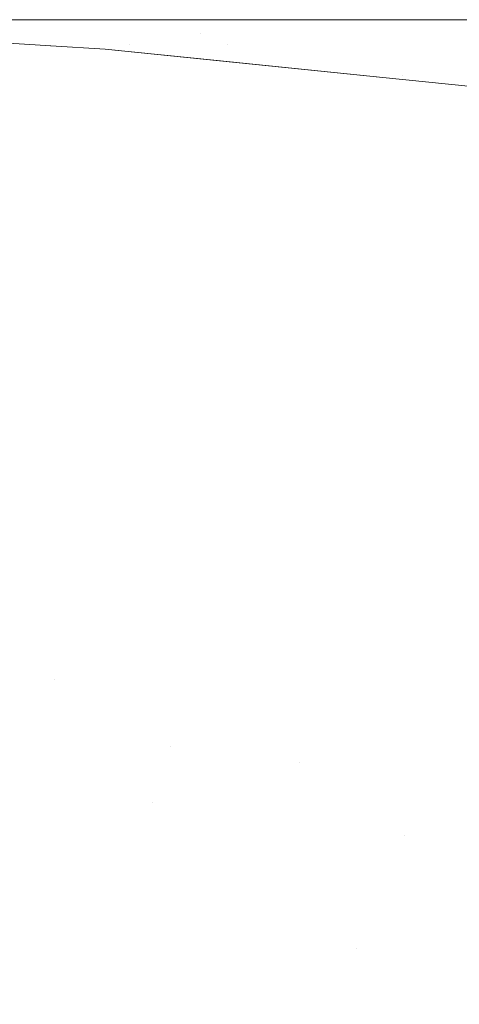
# Model space of a CAD drawing. Header units: centimetres. Extents: x -44.1 to 45.2, y 4.2 to 6.
# Tile 190 of 256: x -14.2441 to -14.2305, y 5.9697 to 6.0002. Entities that reach past the tile are written whole.
import ezdxf

# ---------------------------------------------------------------- set-up
doc = ezdxf.new("R2010")
doc.units = ezdxf.units.CM
doc.header["$LTSCALE"] = 2.54
doc.layers.add('Lucido design-1', color=7, linetype='Continuous')

# ---------------------------------------------------------------- blocks, each defined once
blk = doc.blocks.new('Gruppo-4-1')
at = {"color": 7, "linetype": 'Continuous', "lineweight": 9}
for points, invisible_edges in [([(-43.918995, 6.000144, -2276.319046), (-8.333029, 6.000212, -2276.32217), (-26.126012, 6.000212, -2276.32217)], 9), ([(-43.918995, 6.000144, -2276.319046), (45.04592, 6.000144, -2276.319046), (9.459954, 6.000212, -2276.32217), (-8.333029, 6.000212, -2276.32217)], 11), ([(-43.918995, 6.000144, -2276.319046), (-43.918995, 6.000117, -2276.317808), (45.04592, 6.000117, -2276.317808), (45.04592, 6.000144, -2276.319046)], 10), ([(45.04592, 6.000117, -2276.317808), (-43.918995, 6.000117, -2276.317808), (-43.918995, 5.999831, -2276.313454), (45.04592, 5.999831, -2276.313454)], 5), ([(-26.126012, 6.000212, -2276.32217), (-14.120548, 6.000212, -2276.558095), (-14.129963, 6.000212, -2276.56223)], 9), ([(-26.126012, 6.000212, -2276.32217), (-14.089491, 6.000212, -2276.546622), (-14.10558, 6.000212, -2276.552216)], 9), ([(-14.10558, 6.000212, -2276.552216), (-14.120548, 6.000212, -2276.558095), (-26.126012, 6.000212, -2276.32217)], 10), ([(-14.129963, 6.000212, -2276.56223), (-14.134415, 6.000212, -2276.564186), (-26.126012, 6.000212, -2276.32217)], 10), ([(-26.126012, 6.000212, -2276.32217), (-14.072283, 6.000212, -2276.541394), (-14.075757, 6.000212, -2276.542449)], 9), ([(-14.075757, 6.000212, -2276.542449), (-14.089491, 6.000212, -2276.546622), (-26.126012, 6.000212, -2276.32217)], 10), ([(-26.126012, 6.000212, -2276.32217), (-14.170201, 6.000212, -2276.583376), (-14.180076, 6.000212, -2276.589763)], 9), ([(-14.134415, 6.000212, -2276.564186), (-14.147216, 6.000212, -2276.570425), (-26.126012, 6.000212, -2276.32217)], 10), ([(-14.180076, 6.000212, -2276.589763), (-14.189107, 6.000212, -2276.596128), (-26.126012, 6.000212, -2276.32217)], 10), ([(-14.189107, 6.000212, -2276.596128), (-14.197353, 6.000212, -2276.602447), (-26.126012, 6.000212, -2276.32217)], 10), ([(-14.147216, 6.000212, -2276.570425), (-14.158989, 6.000212, -2276.576752), (-26.126012, 6.000212, -2276.32217)], 10), ([(-14.197353, 6.000212, -2276.602447), (-14.204873, 6.000212, -2276.6087), (-26.126012, 6.000212, -2276.32217)], 10), ([(-26.126012, 6.000212, -2276.32217), (-14.053981, 6.000212, -2276.536617), (-14.072283, 6.000212, -2276.541394)], 9), ([(-14.204873, 6.000212, -2276.6087), (-14.211723, 6.000212, -2276.614876), (-26.126012, 6.000212, -2276.32217)], 10), ([(-26.126012, 6.000212, -2276.32217), (-14.034641, 6.000212, -2276.532382), (-14.053981, 6.000212, -2276.536617)], 9), ([(-14.211723, 6.000212, -2276.614876), (-14.217956, 6.000212, -2276.620965), (-26.126012, 6.000212, -2276.32217)], 10), ([(-26.126012, 6.000212, -2276.32217), (-14.014352, 6.000212, -2276.528777), (-14.022745, 6.000212, -2276.530268), (-14.034641, 6.000212, -2276.532382)], 9), ([(-14.217956, 6.000212, -2276.620965), (-14.22362, 6.000212, -2276.626962), (-26.126012, 6.000212, -2276.32217)], 10), ([(-26.126012, 6.000212, -2276.32217), (-13.993237, 6.000212, -2276.525887), (-14.014352, 6.000212, -2276.528777)], 9), ([(-26.126012, 6.000212, -2276.32217), (-13.971451, 6.000212, -2276.523786), (-13.973416, 6.000212, -2276.523976)], 9), ([(-14.22362, 6.000212, -2276.626962), (-14.228762, 6.000212, -2276.632864), (-26.126012, 6.000212, -2276.32217)], 10), ([(-13.973416, 6.000212, -2276.523976), (-13.993237, 6.000212, -2276.525887), (-26.126012, 6.000212, -2276.32217)], 10), ([(-13.928939, 6.000212, -2276.52217), (-13.949183, 6.000212, -2276.522535), (-26.126012, 6.000212, -2276.32217), (-8.333029, 6.000212, -2276.32217)], 10), ([(-14.228762, 6.000212, -2276.632864), (-14.233423, 6.000212, -2276.63867), (-26.126012, 6.000212, -2276.32217)], 10), ([(-13.949183, 6.000212, -2276.522535), (-13.971451, 6.000212, -2276.523786), (-26.126012, 6.000212, -2276.32217)], 10), ([(-26.126012, 6.000212, -2276.32217), (-14.241511, 6.000212, -2276.650099), (-14.244935, 6.000212, -2276.655631)], 9), ([(-14.233423, 6.000212, -2276.63867), (-14.237639, 6.000212, -2276.644381), (-26.126012, 6.000212, -2276.32217)], 10), ([(-14.158989, 6.000212, -2276.576752), (-14.170201, 6.000212, -2276.583376), (-26.126012, 6.000212, -2276.32217)], 10), ([(-14.237639, 6.000212, -2276.644381), (-14.241511, 6.000212, -2276.650099), (-26.126012, 6.000212, -2276.32217)], 10), ([(-14.243164, 5.999404, -2276.72217), (-14.25302, 5.999996, -2276.72217), (-14.251036, 6.000017, -2276.698045)], 10), ([(-14.243164, 5.999404, -2276.92217), (-14.248354, 5.999716, -2276.92217), (-14.25302, 5.999996, -2276.72217), (-14.243164, 5.999404, -2276.72217)], 10), ([(-14.24864, 6.000163, -2276.673708), (-14.243574, 6.000017, -2276.674476), (-14.251036, 6.000017, -2276.698045)], 11), ([(-14.251036, 6.000017, -2276.698045), (-14.240717, 5.999434, -2276.698818), (-14.243164, 5.999404, -2276.72217)], 11), ([(-14.251036, 6.000017, -2276.698045), (-14.243574, 6.000017, -2276.674476), (-14.237687, 5.999434, -2276.687311)], 11), ([(-14.237687, 5.999434, -2276.687311), (-14.240717, 5.999434, -2276.698818), (-14.251036, 6.000017, -2276.698045)], 11), ([(-14.24864, 6.000163, -2276.673708), (-14.244935, 6.000212, -2276.655631), (-14.241511, 6.000212, -2276.650099), (-14.237639, 6.000212, -2276.644381)], 9), ([(-14.237639, 6.000212, -2276.644381), (-14.233423, 6.000212, -2276.63867), (-14.219983, 6.000163, -2276.629523), (-14.24864, 6.000163, -2276.673708)], 14), ([(-14.219983, 6.000163, -2276.629523), (-14.215371, 6.000017, -2276.630991), (-14.243574, 6.000017, -2276.674476), (-14.24864, 6.000163, -2276.673708)], 15), ([(-14.237687, 5.999434, -2276.687311), (-14.243574, 6.000017, -2276.674476), (-14.238523, 5.999774, -2276.675242)], 11), ([(-14.238523, 5.999774, -2276.675242), (-14.243574, 6.000017, -2276.674476), (-14.215371, 6.000017, -2276.630991), (-14.210773, 5.999774, -2276.632454)], 15), ([(-14.233423, 6.000212, -2276.63867), (-14.228762, 6.000212, -2276.632864), (-14.219983, 6.000163, -2276.629523)], 10), ([(45.04592, 5.999831, -2276.313454), (-43.918995, 5.999831, -2276.313454), (-43.918995, 5.999356, -2276.309117), (45.04592, 5.999356, -2276.309117)], 5), ([(-14.248358, 5.999725, -2276.925294), (-14.243172, 5.999385, -2276.925294), (-14.243203, 5.99924, -2276.928414), (-14.248381, 5.999579, -2276.928414)], 15), ([(-14.243172, 5.999385, -2276.925294), (-14.248358, 5.999725, -2276.925294), (-14.248354, 5.999716, -2276.92217)], 11), ([(-14.248354, 5.999716, -2276.92217), (-14.243164, 5.999404, -2276.92217), (-14.243172, 5.999385, -2276.925294)], 10), ([(-14.238523, 5.999774, -2276.675242), (-14.233494, 5.999434, -2276.676004), (-14.237687, 5.999434, -2276.687311)], 11), ([(-14.238523, 5.999774, -2276.675242), (-14.210773, 5.999774, -2276.632454), (-14.221819, 5.999434, -2276.654228)], 11), ([(-14.221819, 5.999434, -2276.654228), (-14.228185, 5.999434, -2276.664958), (-14.238523, 5.999774, -2276.675242)], 11), ([(-14.228185, 5.999434, -2276.664958), (-14.233494, 5.999434, -2276.676004), (-14.238523, 5.999774, -2276.675242)], 11), ([(-14.248381, 5.999579, -2276.928414), (-14.243203, 5.99924, -2276.928414), (-14.243254, 5.998999, -2276.931524), (-14.248419, 5.999337, -2276.931524)], 15), ([(-14.238054, 5.998806, -2276.928414), (-14.243203, 5.99924, -2276.928414), (-14.243172, 5.999385, -2276.925294), (-14.238016, 5.99895, -2276.925294)], 15), ([(-14.243172, 5.999385, -2276.925294), (-14.243164, 5.999404, -2276.92217), (-14.241482, 5.999303, -2276.92217)], 9), ([(-14.238016, 5.99895, -2276.925294), (-14.243172, 5.999385, -2276.925294), (-14.241482, 5.999303, -2276.92217)], 11), ([(-14.241482, 5.999303, -2276.72217), (-14.243164, 5.999404, -2276.72217), (-14.240717, 5.999434, -2276.698818)], 10), ([(-14.243164, 5.999404, -2276.72217), (-14.241482, 5.999303, -2276.72217), (-14.241482, 5.999303, -2276.92217), (-14.243164, 5.999404, -2276.92217)], 10), ([(-14.240717, 5.999434, -2276.698818), (-14.23229, 5.99847, -2276.710843), (-14.232887, 5.998426, -2276.72217), (-14.241482, 5.999303, -2276.72217)], 11), ([(-14.240717, 5.999434, -2276.698818), (-14.230518, 5.99847, -2276.699582), (-14.23229, 5.99847, -2276.710843)], 11), ([(-14.227587, 5.99847, -2276.688451), (-14.230518, 5.99847, -2276.699582), (-14.240717, 5.999434, -2276.698818), (-14.237687, 5.999434, -2276.687311)], 15), ([(-14.237687, 5.999434, -2276.687311), (-14.233494, 5.999434, -2276.676004), (-14.223531, 5.99847, -2276.677514), (-14.227587, 5.99847, -2276.688451)], 15), ([(-14.223531, 5.99847, -2276.677514), (-14.233494, 5.999434, -2276.676004), (-14.228185, 5.999434, -2276.664958)], 11), ([(45.04592, 5.999356, -2276.309117), (-43.918995, 5.999356, -2276.309117), (-43.918995, 5.998693, -2276.304805), (45.04592, 5.998693, -2276.304805)], 5), ([(-14.248419, 5.999337, -2276.931524), (-14.243254, 5.998999, -2276.931524), (-14.243324, 5.998662, -2276.934621), (-14.248473, 5.998999, -2276.934621)], 15), ([(-14.238118, 5.998566, -2276.931524), (-14.243254, 5.998999, -2276.931524), (-14.243203, 5.99924, -2276.928414), (-14.238054, 5.998806, -2276.928414)], 15), ([(-14.232887, 5.998426, -2276.92217), (-14.238009, 5.998948, -2276.92217), (-14.241482, 5.999303, -2276.72217), (-14.232887, 5.998426, -2276.72217)], 10), ([(-14.238009, 5.998948, -2276.92217), (-14.241482, 5.999303, -2276.92217), (-14.241482, 5.999303, -2276.72217)], 10), ([(-14.241482, 5.999303, -2276.92217), (-14.238009, 5.998948, -2276.92217), (-14.238016, 5.99895, -2276.925294)], 10), ([(-14.248473, 5.998999, -2276.934621), (-14.243324, 5.998662, -2276.934621), (-14.243415, 5.99823, -2276.9377), (-14.248541, 5.998566, -2276.9377)], 15), ([(-14.238206, 5.99823, -2276.934621), (-14.243324, 5.998662, -2276.934621), (-14.243254, 5.998999, -2276.931524), (-14.238118, 5.998566, -2276.931524)], 15), ([(-14.238054, 5.998806, -2276.928414), (-14.232944, 5.998278, -2276.928414), (-14.233019, 5.998039, -2276.931524), (-14.238118, 5.998566, -2276.931524)], 15), ([(-14.238016, 5.99895, -2276.925294), (-14.232898, 5.998422, -2276.925294), (-14.232944, 5.998278, -2276.928414), (-14.238054, 5.998806, -2276.928414)], 15), ([(-14.238009, 5.998948, -2276.92217), (-14.232887, 5.998426, -2276.92217), (-14.232898, 5.998422, -2276.925294), (-14.238016, 5.99895, -2276.925294)], 14), ([(45.04592, 5.998693, -2276.304805), (-43.918995, 5.998693, -2276.304805), (-43.918995, 5.997842, -2276.300526), (45.04592, 5.997842, -2276.300526)], 5), ([(-14.248541, 5.998566, -2276.9377), (-14.243415, 5.99823, -2276.9377), (-14.243526, 5.997705, -2276.940757), (-14.248624, 5.998039, -2276.940757)], 15), ([(-14.238319, 5.9978, -2276.9377), (-14.243415, 5.99823, -2276.9377), (-14.243324, 5.998662, -2276.934621), (-14.238206, 5.99823, -2276.934621)], 15), ([(-14.238118, 5.998566, -2276.931524), (-14.233019, 5.998039, -2276.931524), (-14.233125, 5.997705, -2276.934621), (-14.238206, 5.99823, -2276.934621)], 15), ([(-14.230146, 5.998146, -2276.72217), (-14.232887, 5.998426, -2276.72217), (-14.23229, 5.99847, -2276.710843)], 10), ([(-14.230146, 5.998146, -2276.72217), (-14.23229, 5.99847, -2276.710843), (-14.222209, 5.997135, -2276.711219)], 11), ([(-14.23229, 5.99847, -2276.710843), (-14.230518, 5.99847, -2276.699582), (-14.220495, 5.997135, -2276.700332), (-14.222209, 5.997135, -2276.711219)], 15), ([(-14.238457, 5.997277, -2276.940757), (-14.243526, 5.997705, -2276.940757), (-14.243415, 5.99823, -2276.9377), (-14.238319, 5.9978, -2276.9377)], 15), ([(-14.238206, 5.99823, -2276.934621), (-14.233125, 5.997705, -2276.934621), (-14.233261, 5.997277, -2276.9377), (-14.238319, 5.9978, -2276.9377)], 15), ([(-14.227966, 5.99742, -2276.931524), (-14.233019, 5.998039, -2276.931524), (-14.232944, 5.998278, -2276.928414), (-14.227877, 5.997657, -2276.928414)], 15), ([(-14.227877, 5.997657, -2276.928414), (-14.232944, 5.998278, -2276.928414), (-14.232898, 5.998422, -2276.925294), (-14.227824, 5.9978, -2276.925294)], 15), ([(-14.232898, 5.998422, -2276.925294), (-14.232887, 5.998426, -2276.92217), (-14.230146, 5.998146, -2276.92217)], 9), ([(-14.230146, 5.998146, -2276.92217), (-14.227824, 5.9978, -2276.925294), (-14.232898, 5.998422, -2276.925294)], 11), ([(-14.232887, 5.998426, -2276.72217), (-14.230146, 5.998146, -2276.72217), (-14.230146, 5.998146, -2276.92217), (-14.232887, 5.998426, -2276.92217)], 10), ([(-14.248624, 5.998039, -2276.940757), (-14.243526, 5.997705, -2276.940757), (-14.243655, 5.997088, -2276.943786), (-14.248721, 5.99742, -2276.943786)], 15), ([(-14.228089, 5.997088, -2276.934621), (-14.233125, 5.997705, -2276.934621), (-14.233019, 5.998039, -2276.931524), (-14.227966, 5.99742, -2276.931524)], 15), ([(45.04592, 5.997842, -2276.300526), (-43.918995, 5.997842, -2276.300526), (-43.918995, 5.996805, -2276.296288), (45.04592, 5.996805, -2276.296288)], 5), ([(-14.238619, 5.996663, -2276.943786), (-14.243655, 5.997088, -2276.943786), (-14.243526, 5.997705, -2276.940757), (-14.238457, 5.997277, -2276.940757)], 15), ([(-14.238319, 5.9978, -2276.9377), (-14.233261, 5.997277, -2276.9377), (-14.233425, 5.996757, -2276.940757), (-14.238457, 5.997277, -2276.940757)], 15), ([(-14.228246, 5.996663, -2276.9377), (-14.233261, 5.997277, -2276.9377), (-14.233125, 5.997705, -2276.934621), (-14.228089, 5.997088, -2276.934621)], 15), ([(-14.248721, 5.99742, -2276.943786), (-14.243655, 5.997088, -2276.943786), (-14.243804, 5.996381, -2276.946785), (-14.248833, 5.99671, -2276.946785)], 15), ([(-14.238457, 5.997277, -2276.940757), (-14.233425, 5.996757, -2276.940757), (-14.233619, 5.996146, -2276.943786), (-14.238619, 5.996663, -2276.943786)], 15), ([(-14.228438, 5.996146, -2276.940757), (-14.233425, 5.996757, -2276.940757), (-14.233261, 5.997277, -2276.9377), (-14.228246, 5.996663, -2276.9377)], 15), ([(-14.238804, 5.995959, -2276.946785), (-14.243804, 5.996381, -2276.946785), (-14.243655, 5.997088, -2276.943786), (-14.238619, 5.996663, -2276.943786)], 15), ([(45.04592, 5.996805, -2276.296288), (-43.918995, 5.996805, -2276.296288), (-43.918995, 5.995584, -2276.292099), (45.04592, 5.995584, -2276.292099)], 5), ([(-14.248833, 5.99671, -2276.946785), (-14.243804, 5.996381, -2276.946785), (-14.243971, 5.995586, -2276.94975), (-14.248959, 5.995912, -2276.94975)], 15), ([(-14.238619, 5.996663, -2276.943786), (-14.233619, 5.996146, -2276.943786), (-14.233841, 5.995446, -2276.946785), (-14.238804, 5.995959, -2276.946785)], 15), ([(-14.228663, 5.995539, -2276.943786), (-14.233619, 5.996146, -2276.943786), (-14.233425, 5.996757, -2276.940757), (-14.228438, 5.996146, -2276.940757)], 15), ([(-14.239013, 5.995167, -2276.94975), (-14.243971, 5.995586, -2276.94975), (-14.243804, 5.996381, -2276.946785), (-14.238804, 5.995959, -2276.946785)], 15), ([(-14.228921, 5.994844, -2276.946785), (-14.233841, 5.995446, -2276.946785), (-14.233619, 5.996146, -2276.943786), (-14.228663, 5.995539, -2276.943786)], 15), ([(-14.248959, 5.995912, -2276.94975), (-14.243971, 5.995586, -2276.94975), (-14.244156, 5.994704, -2276.952675), (-14.249098, 5.995028, -2276.952675)], 15), ([(-14.238804, 5.995959, -2276.946785), (-14.233841, 5.995446, -2276.946785), (-14.234091, 5.994659, -2276.94975), (-14.239013, 5.995167, -2276.94975)], 15), ([(45.04592, 5.995584, -2276.292099), (-43.918995, 5.995584, -2276.292099), (-43.918995, 5.994181, -2276.287968), (45.04592, 5.994181, -2276.287968)], 5), ([(-14.239244, 5.99429, -2276.952675), (-14.244156, 5.994704, -2276.952675), (-14.243971, 5.995586, -2276.94975), (-14.239013, 5.995167, -2276.94975)], 15), ([(-14.229211, 5.994061, -2276.94975), (-14.234091, 5.994659, -2276.94975), (-14.233841, 5.995446, -2276.946785), (-14.228921, 5.994844, -2276.946785)], 15), ([(-14.239013, 5.995167, -2276.94975), (-14.234091, 5.994659, -2276.94975), (-14.234367, 5.993786, -2276.952675), (-14.239244, 5.99429, -2276.952675)], 15), ([(-14.239497, 5.99333, -2276.955559), (-14.244359, 5.99374, -2276.955559), (-14.244156, 5.994704, -2276.952675), (-14.239244, 5.99429, -2276.952675)], 15), ([(-14.229533, 5.993194, -2276.952675), (-14.234367, 5.993786, -2276.952675), (-14.234091, 5.994659, -2276.94975), (-14.229211, 5.994061, -2276.94975)], 15), ([(-14.239244, 5.99429, -2276.952675), (-14.234367, 5.993786, -2276.952675), (-14.23467, 5.992831, -2276.955559), (-14.239497, 5.99333, -2276.955559)], 15), ([(45.04592, 5.994181, -2276.287968), (-43.918995, 5.994181, -2276.287968), (-43.918995, 5.9926, -2276.283902), (45.04592, 5.9926, -2276.283902)], 5), ([(-14.239771, 5.992289, -2276.958396), (-14.244579, 5.992694, -2276.958396), (-14.244359, 5.99374, -2276.955559), (-14.239497, 5.99333, -2276.955559)], 15), ([(-14.229885, 5.992245, -2276.955559), (-14.23467, 5.992831, -2276.955559), (-14.234367, 5.993786, -2276.952675), (-14.229533, 5.993194, -2276.952675)], 15), ([(-14.239497, 5.99333, -2276.955559), (-14.23467, 5.992831, -2276.955559), (-14.234998, 5.991795, -2276.958396), (-14.239771, 5.992289, -2276.958396)], 15), ([(-14.240066, 5.99117, -2276.961185), (-14.244815, 5.99157, -2276.961185), (-14.244579, 5.992694, -2276.958396), (-14.239771, 5.992289, -2276.958396)], 15), ([(-14.230267, 5.991216, -2276.958396), (-14.234998, 5.991795, -2276.958396), (-14.23467, 5.992831, -2276.955559), (-14.229885, 5.992245, -2276.955559)], 15), ([(45.04592, 5.9926, -2276.283902), (-43.918995, 5.9926, -2276.283902), (-43.918995, 5.990843, -2276.279908), (45.04592, 5.990843, -2276.279908)], 5), ([(-14.239771, 5.992289, -2276.958396), (-14.234998, 5.991795, -2276.958396), (-14.235351, 5.990683, -2276.961185), (-14.240066, 5.99117, -2276.961185)], 15), ([(-14.230677, 5.99011, -2276.961185), (-14.235351, 5.990683, -2276.961185), (-14.234998, 5.991795, -2276.958396), (-14.230267, 5.991216, -2276.958396)], 15), ([(-14.24038, 5.989976, -2276.963922), (-14.245067, 5.990372, -2276.963922), (-14.244815, 5.99157, -2276.961185), (-14.240066, 5.99117, -2276.961185)], 15), ([(-14.240066, 5.99117, -2276.961185), (-14.235351, 5.990683, -2276.961185), (-14.235727, 5.989495, -2276.963922), (-14.24038, 5.989976, -2276.963922)], 15), ([(-14.230267, 5.991216, -2276.958396), (-14.225583, 5.990552, -2276.958396), (-14.226051, 5.989454, -2276.961185), (-14.230677, 5.99011, -2276.961185)], 15), ([(45.04592, 5.990843, -2276.279908), (-43.918995, 5.990843, -2276.279908), (-43.918995, 5.988913, -2276.275995), (45.04592, 5.988913, -2276.275995)], 5), ([(-14.231114, 5.98893, -2276.963922), (-14.235727, 5.989495, -2276.963922), (-14.235351, 5.990683, -2276.961185), (-14.230677, 5.99011, -2276.961185)], 15), ([(-14.240713, 5.988711, -2276.966604), (-14.245335, 5.989101, -2276.966604), (-14.245067, 5.990372, -2276.963922), (-14.24038, 5.989976, -2276.963922)], 15), ([(-14.24038, 5.989976, -2276.963922), (-14.235727, 5.989495, -2276.963922), (-14.236126, 5.988237, -2276.966604), (-14.240713, 5.988711, -2276.966604)], 15), ([(-14.230677, 5.99011, -2276.961185), (-14.226051, 5.989454, -2276.961185), (-14.226549, 5.988283, -2276.963922), (-14.231114, 5.98893, -2276.963922)], 15), ([(-14.231578, 5.98768, -2276.966604), (-14.236126, 5.988237, -2276.966604), (-14.235727, 5.989495, -2276.963922), (-14.231114, 5.98893, -2276.963922)], 15), ([(-14.241065, 5.987377, -2276.969229), (-14.245616, 5.987761, -2276.969229), (-14.245335, 5.989101, -2276.966604), (-14.240713, 5.988711, -2276.966604)], 15), ([(45.04592, 5.988913, -2276.275995), (-43.918995, 5.988913, -2276.275995), (-43.918995, 5.986815, -2276.27217), (45.04592, 5.986815, -2276.27217)], 5), ([(-14.240713, 5.988711, -2276.966604), (-14.236126, 5.988237, -2276.966604), (-14.236546, 5.98691, -2276.969229), (-14.241065, 5.987377, -2276.969229)], 15), ([(-14.231114, 5.98893, -2276.963922), (-14.226549, 5.988283, -2276.963922), (-14.227077, 5.987041, -2276.966604), (-14.231578, 5.98768, -2276.966604)], 15), ([(-14.232067, 5.986361, -2276.969229), (-14.236546, 5.98691, -2276.969229), (-14.236126, 5.988237, -2276.966604), (-14.231578, 5.98768, -2276.966604)], 15), ([(-14.241433, 5.985977, -2276.971794), (-14.245912, 5.986355, -2276.971794), (-14.245616, 5.987761, -2276.969229), (-14.241065, 5.987377, -2276.969229)], 15), ([(-14.231578, 5.98768, -2276.966604), (-14.227077, 5.987041, -2276.966604), (-14.227634, 5.985732, -2276.969229), (-14.232067, 5.986361, -2276.969229)], 15), ([(-14.241065, 5.987377, -2276.969229), (-14.236546, 5.98691, -2276.969229), (-14.236988, 5.985518, -2276.971794), (-14.241433, 5.985977, -2276.971794)], 15), ([(-14.232581, 5.984978, -2276.971794), (-14.236988, 5.985518, -2276.971794), (-14.236546, 5.98691, -2276.969229), (-14.232067, 5.986361, -2276.969229)], 15), ([(45.04592, 5.985531, -2276.270055), (45.04592, 5.986815, -2276.27217), (-43.918995, 5.986815, -2276.27217), (-43.918995, 5.985531, -2276.270055)], 10), ([(-14.241818, 5.984516, -2276.974297), (-14.24622, 5.984887, -2276.974297), (-14.245912, 5.986355, -2276.971794), (-14.241433, 5.985977, -2276.971794)], 15), ([(-14.232067, 5.986361, -2276.969229), (-14.227634, 5.985732, -2276.969229), (-14.228218, 5.984359, -2276.971794), (-14.232581, 5.984978, -2276.971794)], 15), ([(-14.241433, 5.985977, -2276.971794), (-14.236988, 5.985518, -2276.971794), (-14.237448, 5.984064, -2276.974297), (-14.241818, 5.984516, -2276.974297)], 15), ([(-43.918995, 5.985531, -2276.270055), (-43.918995, 5.984551, -2276.26844), (45.04592, 5.984551, -2276.26844), (45.04592, 5.985531, -2276.270055)], 10), ([(-14.233116, 5.983534, -2276.974297), (-14.237448, 5.984064, -2276.974297), (-14.236988, 5.985518, -2276.971794), (-14.232581, 5.984978, -2276.971794)], 15), ([(-14.242219, 5.982996, -2276.976736), (-14.246541, 5.983361, -2276.976736), (-14.24622, 5.984887, -2276.974297), (-14.241818, 5.984516, -2276.974297)], 15), ([(-14.232581, 5.984978, -2276.971794), (-14.228218, 5.984359, -2276.971794), (-14.228828, 5.982926, -2276.974297), (-14.233116, 5.983534, -2276.974297)], 15), ([(45.04592, 5.983999, -2276.267613), (45.04592, 5.984551, -2276.26844), (-43.918995, 5.984551, -2276.26844), (-43.918995, 5.983999, -2276.267613)], 10), ([(-14.241818, 5.984516, -2276.974297), (-14.237448, 5.984064, -2276.974297), (-14.237927, 5.982553, -2276.976736), (-14.242219, 5.982996, -2276.976736)], 15), ([(-43.918995, 5.983999, -2276.267613), (-43.918995, 5.982127, -2276.264812), (45.04592, 5.982127, -2276.264812), (45.04592, 5.983999, -2276.267613)], 10), ([(-14.233674, 5.982031, -2276.976736), (-14.237927, 5.982553, -2276.976736), (-14.237448, 5.984064, -2276.974297), (-14.233116, 5.983534, -2276.974297)], 15), ([(-14.233116, 5.983534, -2276.974297), (-14.228828, 5.982926, -2276.974297), (-14.229463, 5.981434, -2276.976736), (-14.233674, 5.982031, -2276.976736)], 15), ([(-14.242633, 5.981421, -2276.979109), (-14.246874, 5.981779, -2276.979109), (-14.246541, 5.983361, -2276.976736), (-14.242219, 5.982996, -2276.976736)], 15), ([(-14.242219, 5.982996, -2276.976736), (-14.237927, 5.982553, -2276.976736), (-14.238424, 5.980986, -2276.979109), (-14.242633, 5.981421, -2276.979109)], 15), ([(-14.234251, 5.980475, -2276.979109), (-14.238424, 5.980986, -2276.979109), (-14.237927, 5.982553, -2276.976736), (-14.233674, 5.982031, -2276.976736)], 15), ([(45.04592, 5.982127, -2276.264812), (-43.918995, 5.982127, -2276.264812), (-43.918995, 5.979547, -2276.261294), (45.04592, 5.979547, -2276.261294)], 5), ([(-14.233674, 5.982031, -2276.976736), (-14.229463, 5.981434, -2276.976736), (-14.23012, 5.979889, -2276.979109), (-14.234251, 5.980475, -2276.979109)], 15), ([(-14.243062, 5.979794, -2276.981416), (-14.247217, 5.980145, -2276.981416), (-14.246874, 5.981779, -2276.979109), (-14.242633, 5.981421, -2276.979109)], 15), ([(-14.242633, 5.981421, -2276.979109), (-14.238424, 5.980986, -2276.979109), (-14.238937, 5.979368, -2276.981416), (-14.243062, 5.979794, -2276.981416)], 15), ([(-14.234847, 5.978867, -2276.981416), (-14.238937, 5.979368, -2276.981416), (-14.238424, 5.980986, -2276.979109), (-14.234251, 5.980475, -2276.979109)], 15), ([(-14.234251, 5.980475, -2276.979109), (-14.23012, 5.979889, -2276.979109), (-14.2308, 5.978293, -2276.981416), (-14.234847, 5.978867, -2276.981416)], 15), ([(-14.247571, 5.978463, -2276.983655), (-14.247217, 5.980145, -2276.981416), (-14.243062, 5.979794, -2276.981416)], 11), ([(-14.226799, 5.977647, -2276.981416), (-14.2308, 5.978293, -2276.981416), (-14.23012, 5.979889, -2276.979109), (-14.226038, 5.97923, -2276.979109)], 15), ([(-14.243062, 5.979794, -2276.981416), (-14.239465, 5.977702, -2276.983655), (-14.247571, 5.978463, -2276.983655)], 11), ([(-14.243062, 5.979794, -2276.981416), (-14.238937, 5.979368, -2276.981416), (-14.239465, 5.977702, -2276.983655)], 11), ([(45.04592, 5.979547, -2276.261294), (-43.918995, 5.979547, -2276.261294), (-43.918995, 5.976816, -2276.257891), (45.04592, 5.976816, -2276.257891)], 5), ([(-14.235461, 5.977212, -2276.983655), (-14.239465, 5.977702, -2276.983655), (-14.238937, 5.979368, -2276.981416), (-14.234847, 5.978867, -2276.981416)], 15), ([(-14.234847, 5.978867, -2276.981416), (-14.2308, 5.978293, -2276.981416), (-14.231499, 5.97665, -2276.983655), (-14.235461, 5.977212, -2276.983655)], 15), ([(-14.247934, 5.976736, -2276.985824), (-14.247571, 5.978463, -2276.983655), (-14.239465, 5.977702, -2276.983655), (-14.240006, 5.975992, -2276.985824)], 15), ([(-14.227582, 5.976018, -2276.983655), (-14.231499, 5.97665, -2276.983655), (-14.2308, 5.978293, -2276.981416), (-14.226799, 5.977647, -2276.981416)], 15), ([(-14.240006, 5.975992, -2276.985824), (-14.239465, 5.977702, -2276.983655), (-14.235461, 5.977212, -2276.983655)], 11), ([(-14.235461, 5.977212, -2276.983655), (-14.232216, 5.974963, -2276.985824), (-14.240006, 5.975992, -2276.985824)], 11), ([(-14.235461, 5.977212, -2276.983655), (-14.231499, 5.97665, -2276.983655), (-14.232216, 5.974963, -2276.985824)], 11), ([(45.04592, 5.976816, -2276.257891), (-43.918995, 5.976816, -2276.257891), (-43.918995, 5.97394, -2276.254611), (45.04592, 5.97394, -2276.254611)], 5), ([(-14.240006, 5.975992, -2276.985824), (-14.240561, 5.974242, -2276.987923), (-14.248306, 5.974968, -2276.987923), (-14.247934, 5.976736, -2276.985824)], 15), ([(-14.228386, 5.974345, -2276.985824), (-14.232216, 5.974963, -2276.985824), (-14.231499, 5.97665, -2276.983655), (-14.227582, 5.976018, -2276.983655)], 15), ([(-14.232216, 5.974963, -2276.985824), (-14.232951, 5.973236, -2276.987923), (-14.240561, 5.974242, -2276.987923), (-14.240006, 5.975992, -2276.985824)], 15), ([(-14.248686, 5.973162, -2276.989952), (-14.248306, 5.974968, -2276.987923), (-14.240561, 5.974242, -2276.987923), (-14.241128, 5.972453, -2276.989952)], 15), ([(-14.229209, 5.972632, -2276.987923), (-14.232951, 5.973236, -2276.987923), (-14.232216, 5.974963, -2276.985824), (-14.228386, 5.974345, -2276.985824)], 15), ([(-14.241128, 5.972453, -2276.989952), (-14.240561, 5.974242, -2276.987923), (-14.232951, 5.973236, -2276.987923), (-14.233702, 5.971472, -2276.989952)], 15), ([(45.04592, 5.97394, -2276.254611), (-43.918995, 5.97394, -2276.254611), (-43.918995, 5.970923, -2276.251459), (45.04592, 5.970923, -2276.251459)], 5), ([(-14.233702, 5.971472, -2276.989952), (-14.232951, 5.973236, -2276.987923), (-14.229209, 5.972632, -2276.987923)], 11), ([(-14.241128, 5.972453, -2276.989952), (-14.241706, 5.970631, -2276.99191), (-14.249072, 5.971322, -2276.99191), (-14.248686, 5.973162, -2276.989952)], 15), ([(-14.229209, 5.972632, -2276.987923), (-14.226447, 5.97023, -2276.989952), (-14.233702, 5.971472, -2276.989952)], 11), ([(-14.233702, 5.971472, -2276.989952), (-14.234467, 5.969675, -2276.99191), (-14.241706, 5.970631, -2276.99191), (-14.241128, 5.972453, -2276.989952)], 15), ([(-14.226447, 5.97023, -2276.989952), (-14.227394, 5.968464, -2276.99191), (-14.234467, 5.969675, -2276.99191), (-14.233702, 5.971472, -2276.989952)], 15), ([(-14.249466, 5.969451, -2276.993797), (-14.249072, 5.971322, -2276.99191), (-14.241706, 5.970631, -2276.99191), (-14.242293, 5.968778, -2276.993797)], 15), ([(45.04592, 5.970923, -2276.251459), (-43.918995, 5.970923, -2276.251459), (-43.918995, 5.967771, -2276.248442), (45.04592, 5.967771, -2276.248442)], 5), ([(-14.242293, 5.968778, -2276.993797), (-14.241706, 5.970631, -2276.99191), (-14.234467, 5.969675, -2276.99191), (-14.235244, 5.967847, -2276.993797)], 15)]:
    blk.add_3dface(points, dxfattribs=dict(at, invisible_edges=invisible_edges))
blk = doc.blocks.new('Gruppo-5-1')
at = {"color": 7}
blk.add_blockref('Gruppo-4-1', (0, 0), dxfattribs=at)

msp = doc.modelspace()

# ---------------------------------------------------------------- block references
at = {"layer": 'Lucido design-1', "color": 7}
msp.add_blockref('Gruppo-5-1', (0, 0), dxfattribs=at)

doc.saveas('drawing.dxf')
